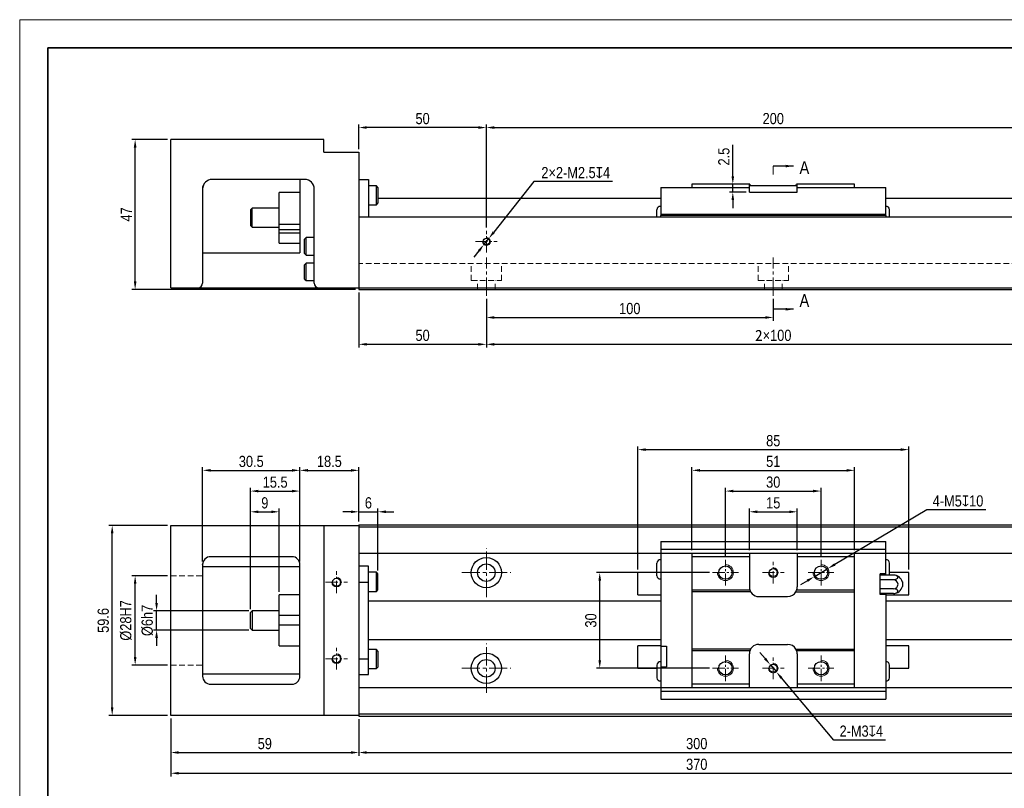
# Model space of a CAD drawing. Header units: millimetres. Extents: x 100 to 3612, y -424 to 856.
# Tile 23 of 45: x 1294 to 1603, y 161 to 402. Entities that reach past the tile are written whole.
import ezdxf

# ---------------------------------------------------------------- set-up
doc = ezdxf.new("R2010")
doc.units = ezdxf.units.MM
doc.linetypes.add('CENTER2', pattern=[28.575, 19.05, -3.175, 3.175, -3.175])
doc.linetypes.add('DASHED', pattern=[19.05, 12.7, -6.35])
doc.layers.get('Defpoints').update_dxf_attribs({"lineweight": 13})
for name, color, linetype, lineweight in [('小粗', 7, 'Continuous', 25), ('标注', 3, 'Continuous', 13), ('点划线', 1, 'CENTER2', 13), ('粗线', 7, 'Continuous', 35), ('细线', 7, 'Continuous', 13), ('虚线', 253, 'DASHED', 13)]:
    doc.layers.add(name, color=color, linetype=linetype, lineweight=lineweight)
doc.styles.add('3.5', font='ARIALN.TTF', dxfattribs={"height": 3.5})
doc.styles.add('7', font='ARIALN.TTF', dxfattribs={"height": 7})
doc.dimstyles.new('A4—对齐', dxfattribs={"dimtxt": 3.5, "dimasz": 2.5, "dimexe": 1, "dimexo": 1, "dimgap": 1, "dimtad": 1, "dimdec": 1, "dimzin": 9, "dimdsep": 46, "dimtxsty": '3.5', "dimcen": 2.5, "dimadec": 0, "dimazin": 0, "dimtm": 1e-09, "dimtfac": 1, "dimtdec": 1, "dimtmove": 0, "dimatfit": 3, "dimfxl": 0, "dimtolj": 1, "dimarcsym": 0})
doc.dimstyles.new('A4—水平', dxfattribs={"dimtxt": 3.5, "dimasz": 2.5, "dimexe": 2, "dimexo": 1, "dimgap": 1, "dimtad": 1, "dimtih": 1, "dimtoh": 1, "dimdec": 1, "dimzin": 12, "dimdsep": 46, "dimtxsty": '3.5', "dimcen": 2.5, "dimadec": 0, "dimazin": 0, "dimtm": 1e-09, "dimtfac": 1, "dimtdec": 1, "dimtmove": 0, "dimatfit": 3, "dimfxl": 0, "dimtolj": 1, "dimarcsym": 0})

# ---------------------------------------------------------------- blocks, each defined once
blk = doc.blocks.new('A4图框')
at = {"layer": '粗线'}
blk.add_lwpolyline([(5, 205), (292, 205), (292, 5), (5, 5)], close=True, dxfattribs=at)
at = {"layer": '细线'}
blk.add_lwpolyline([(0, 210), (297, 210), (297, 0), (0, 0)], close=True, dxfattribs=at)
blk = doc.blocks.new('*D269')
at = {"layer": 'Defpoints', "color": 0, "transparency": 16777216}
for p in [(1330.45, 364.58), (1341.63, 364.58), (1400.63, 317.58)]:
    blk.add_point(p, dxfattribs=at)
at = {"layer": '标注', "color": 0, "lineweight": -2, "transparency": 16777216}
for p, q in [((1340.63, 364.58), (1329.45, 364.58)), ((1330.45, 320.08), (1330.45, 362.08)), ((1399.63, 317.58), (1329.45, 317.58))]:
    blk.add_line(p, q, dxfattribs=at)
at = {"layer": '标注', "color": 0, "transparency": 16777216}
for points in [[(1330.04, 362.08), (1330.87, 362.08), (1330.45, 364.58)], [(1330.04, 320.08), (1330.87, 320.08), (1330.45, 317.58)]]:
    blk.add_solid(points, dxfattribs=at)
at = {"layer": '标注', "color": 0, "transparency": 16777216, "insert": (1327.7, 341.08), "char_height": 3.5, "attachment_point": 5, "rotation": 90, "style": '3.5'}
blk.add_mtext('\\A1;47', dxfattribs=at)
blk = doc.blocks.new('*D270')
at = {"layer": 'Defpoints', "color": 0, "transparency": 16777216}
for p in [(1400.63, 368.34), (1400.63, 360.58), (1440.63, 335.99)]:
    blk.add_point(p, dxfattribs=at)
at = {"layer": '标注', "color": 0, "lineweight": -2, "transparency": 16777216}
for p, q in [((1400.63, 361.58), (1400.63, 369.34)), ((1438.13, 368.34), (1403.13, 368.34)), ((1440.63, 336.99), (1440.63, 369.34))]:
    blk.add_line(p, q, dxfattribs=at)
at = {"layer": '标注', "color": 0, "transparency": 16777216}
for points in [[(1403.13, 368.76), (1403.13, 367.93), (1400.63, 368.34)], [(1438.13, 368.76), (1438.13, 367.93), (1440.63, 368.34)]]:
    blk.add_solid(points, dxfattribs=at)
at = {"layer": '标注', "color": 0, "transparency": 16777216, "insert": (1420.63, 371.13), "char_height": 3.5, "width": 11.7879, "attachment_point": 5, "style": '3.5'}
blk.add_mtext('\\A1;50', dxfattribs=at)
blk = doc.blocks.new('*D271')
at = {"layer": 'Defpoints', "color": 0, "transparency": 16777216}
for p in [(1620.63, 368.34), (1440.63, 335.99), (1620.63, 335.99)]:
    blk.add_point(p, dxfattribs=at)
at = {"layer": '标注', "color": 0, "lineweight": -2, "transparency": 16777216}
for p, q in [((1440.63, 336.99), (1440.63, 369.34)), ((1443.13, 368.34), (1618.13, 368.34)), ((1620.63, 336.99), (1620.63, 369.34))]:
    blk.add_line(p, q, dxfattribs=at)
at = {"layer": '标注', "color": 0, "transparency": 16777216}
for points in [[(1443.13, 368.76), (1443.13, 367.93), (1440.63, 368.34)], [(1618.13, 368.76), (1618.13, 367.93), (1620.63, 368.34)]]:
    blk.add_solid(points, dxfattribs=at)
at = {"layer": '标注', "color": 0, "transparency": 16777216, "insert": (1530.63, 371.13), "char_height": 3.5, "width": 18.6714, "attachment_point": 5, "style": '3.5'}
blk.add_mtext('\\A1;200', dxfattribs=at)
blk = doc.blocks.new('*D272')
at = {"layer": 'Defpoints', "color": 0, "transparency": 16777216}
for p in [(1400.63, 317.58), (1440.63, 315.58), (1440.63, 300.35)]:
    blk.add_point(p, dxfattribs=at)
at = {"layer": '标注', "color": 0, "lineweight": -2, "transparency": 16777216}
for p, q in [((1400.63, 316.58), (1400.63, 299.35)), ((1440.63, 314.58), (1440.63, 299.35)), ((1403.13, 300.35), (1438.13, 300.35))]:
    blk.add_line(p, q, dxfattribs=at)
at = {"layer": '标注', "color": 0, "transparency": 16777216}
for points in [[(1403.13, 300.76), (1403.13, 299.93), (1400.63, 300.35)], [(1438.13, 300.76), (1438.13, 299.93), (1440.63, 300.35)]]:
    blk.add_solid(points, dxfattribs=at)
at = {"layer": '标注', "color": 0, "transparency": 16777216, "insert": (1420.63, 303.14), "char_height": 3.5, "width": 10.0032, "attachment_point": 5, "style": '3.5'}
blk.add_mtext('\\A1;50', dxfattribs=at)
blk = doc.blocks.new('*D273')
at = {"layer": 'Defpoints', "color": 0, "transparency": 16777216}
for p in [(1440.63, 315.58), (1530.63, 315.58), (1530.63, 308.76)]:
    blk.add_point(p, dxfattribs=at)
at = {"layer": '标注', "color": 0, "lineweight": -2, "transparency": 16777216}
for p, q in [((1440.63, 314.58), (1440.63, 307.76)), ((1530.63, 314.58), (1530.63, 307.76)), ((1443.13, 308.76), (1528.13, 308.76))]:
    blk.add_line(p, q, dxfattribs=at)
at = {"layer": '标注', "color": 0, "transparency": 16777216}
for points in [[(1443.13, 309.18), (1443.13, 308.35), (1440.63, 308.76)], [(1528.13, 309.18), (1528.13, 308.35), (1530.63, 308.76)]]:
    blk.add_solid(points, dxfattribs=at)
at = {"layer": '标注', "color": 0, "transparency": 16777216, "insert": (1485.63, 311.55), "char_height": 3.5, "width": 11.0802, "attachment_point": 5, "style": '3.5'}
blk.add_mtext('\\A1;100', dxfattribs=at)
blk = doc.blocks.new('*D274')
at = {"layer": 'Defpoints', "color": 0, "transparency": 16777216}
for p in [(1440.63, 315.58), (1620.63, 315.58), (1620.63, 300.35)]:
    blk.add_point(p, dxfattribs=at)
at = {"layer": '标注', "color": 0, "lineweight": -2, "transparency": 16777216}
for p, q in [((1440.63, 314.58), (1440.63, 299.35)), ((1620.63, 314.58), (1620.63, 299.35)), ((1443.13, 300.35), (1618.13, 300.35))]:
    blk.add_line(p, q, dxfattribs=at)
at = {"layer": '标注', "color": 0, "transparency": 16777216}
for points in [[(1443.13, 300.76), (1443.13, 299.93), (1440.63, 300.35)], [(1618.13, 300.76), (1618.13, 299.93), (1620.63, 300.35)]]:
    blk.add_solid(points, dxfattribs=at)
at = {"layer": '标注', "color": 0, "transparency": 16777216, "insert": (1530.63, 303.14), "char_height": 3.5, "width": 20.1435, "attachment_point": 5, "style": '3.5'}
blk.add_mtext('\\A1;{\\fSimSun|b0|i0|c134|p34;2}×100', dxfattribs=at)
blk = doc.blocks.new('*D265')
at = {"layer": 'Defpoints', "color": 0, "transparency": 16777216}
for p in [(1439.85, 331.61), (1441.41, 333.56)]:
    blk.add_point(p, dxfattribs=at)
at = {"layer": '标注', "color": 0, "lineweight": -2, "transparency": 16777216}
for p, q in [((1455.55, 351.39), (1442.96, 335.52)), ((1480.24, 351.39), (1455.55, 351.39)), ((1439.85, 331.61), (1441.41, 333.56)), ((1438.3, 329.65), (1436.75, 327.69))]:
    blk.add_line(p, q, dxfattribs=at)
at = {"layer": '标注', "color": 0, "transparency": 16777216}
for points in [[(1442.63, 335.78), (1443.29, 335.26), (1441.41, 333.56)], [(1437.97, 329.91), (1438.63, 329.39), (1439.85, 331.61)]]:
    blk.add_solid(points, dxfattribs=at)
at = {"layer": '标注', "color": 0, "transparency": 16777216, "insert": (1468.67, 354.18), "char_height": 3.5, "attachment_point": 5, "style": '3.5'}
blk.add_mtext('\\A1;2×2-M2.5{\\Fgdt|c134;x}4', dxfattribs=at)
blk = doc.blocks.new('*D285')
at = {"layer": 'Defpoints', "color": 0, "transparency": 16777216}
for p in [(1406.63, 247.81), (1400.63, 243.73), (1406.63, 228.35)]:
    blk.add_point(p, dxfattribs=at)
at = {"layer": '标注', "color": 0, "lineweight": -2, "transparency": 16777216}
for p, q in [((1398.13, 247.81), (1395.63, 247.81)), ((1400.63, 244.73), (1400.63, 248.81)), ((1400.63, 247.81), (1406.63, 247.81)), ((1406.63, 229.35), (1406.63, 248.81)), ((1409.13, 247.81), (1411.63, 247.81))]:
    blk.add_line(p, q, dxfattribs=at)
at = {"layer": '标注', "color": 0, "transparency": 16777216}
for points in [[(1398.13, 248.23), (1398.13, 247.4), (1400.63, 247.81)], [(1409.13, 248.23), (1409.13, 247.4), (1406.63, 247.81)]]:
    blk.add_solid(points, dxfattribs=at)
at = {"layer": '标注', "color": 0, "transparency": 16777216, "insert": (1403.63, 250.6), "char_height": 3.5, "attachment_point": 5, "style": '3.5'}
blk.add_mtext('\\A1;6', dxfattribs=at)
blk = doc.blocks.new('*D286')
at = {"layer": 'Defpoints', "color": 0, "transparency": 16777216}
for p in [(1337.18, 216.73), (1367.13, 216.73), (1367.13, 210.73)]:
    blk.add_point(p, dxfattribs=at)
at = {"layer": '标注', "color": 0, "lineweight": -2, "transparency": 16777216}
for p, q in [((1337.18, 219.23), (1337.18, 221.73)), ((1366.13, 216.73), (1336.18, 216.73)), ((1337.18, 210.73), (1337.18, 216.73)), ((1366.13, 210.73), (1336.18, 210.73)), ((1337.18, 208.23), (1337.18, 205.73))]:
    blk.add_line(p, q, dxfattribs=at)
at = {"layer": '标注', "color": 0, "transparency": 16777216}
for points in [[(1336.76, 219.23), (1337.6, 219.23), (1337.18, 216.73)], [(1336.76, 208.23), (1337.6, 208.23), (1337.18, 210.73)]]:
    blk.add_solid(points, dxfattribs=at)
at = {"layer": '标注', "color": 0, "transparency": 16777216, "insert": (1334.29, 213.73), "char_height": 3.5, "attachment_point": 5, "rotation": 90, "style": '3.5'}
blk.add_mtext('\\A1;%%C6h7', dxfattribs=at)
blk = doc.blocks.new('*D287')
at = {"layer": 'Defpoints', "color": 0, "transparency": 16777216}
for p in [(1330.46, 227.73), (1341.63, 227.73), (1341.63, 199.73)]:
    blk.add_point(p, dxfattribs=at)
at = {"layer": '标注', "color": 0, "lineweight": -2, "transparency": 16777216}
for p, q in [((1340.63, 227.73), (1329.46, 227.73)), ((1330.46, 202.23), (1330.46, 225.23)), ((1340.63, 199.73), (1329.46, 199.73))]:
    blk.add_line(p, q, dxfattribs=at)
at = {"layer": '标注', "color": 0, "transparency": 16777216}
for points in [[(1330.04, 225.23), (1330.87, 225.23), (1330.46, 227.73)], [(1330.04, 202.23), (1330.87, 202.23), (1330.46, 199.73)]]:
    blk.add_solid(points, dxfattribs=at)
at = {"layer": '标注', "color": 0, "transparency": 16777216, "insert": (1327.57, 213.73), "char_height": 3.5, "attachment_point": 5, "rotation": 90, "style": '3.5'}
blk.add_mtext('\\A1;%%C28H7', dxfattribs=at)
blk = doc.blocks.new('*D288')
at = {"layer": 'Defpoints', "color": 0, "transparency": 16777216}
for p in [(1323.25, 243.53), (1341.63, 243.53), (1341.63, 183.93)]:
    blk.add_point(p, dxfattribs=at)
at = {"layer": '标注', "color": 0, "lineweight": -2, "transparency": 16777216}
for p, q in [((1340.63, 243.53), (1322.25, 243.53)), ((1323.25, 186.43), (1323.25, 241.03)), ((1340.63, 183.93), (1322.25, 183.93))]:
    blk.add_line(p, q, dxfattribs=at)
at = {"layer": '标注', "color": 0, "transparency": 16777216}
for points in [[(1322.83, 241.03), (1323.66, 241.03), (1323.25, 243.53)], [(1322.83, 186.43), (1323.66, 186.43), (1323.25, 183.93)]]:
    blk.add_solid(points, dxfattribs=at)
at = {"layer": '标注', "color": 0, "transparency": 16777216, "insert": (1320.46, 213.73), "char_height": 3.5, "attachment_point": 5, "rotation": 90, "style": '3.5'}
blk.add_mtext('\\A1;59.6', dxfattribs=at)
blk = doc.blocks.new('*D289')
at = {"layer": 'Defpoints', "color": 0, "transparency": 16777216}
for p in [(1341.63, 183.93), (1400.63, 183.73), (1400.63, 172.3)]:
    blk.add_point(p, dxfattribs=at)
at = {"layer": '标注', "color": 0, "lineweight": -2, "transparency": 16777216}
for p, q in [((1341.63, 182.93), (1341.63, 171.3)), ((1400.63, 182.73), (1400.63, 171.3)), ((1344.13, 172.3), (1398.13, 172.3))]:
    blk.add_line(p, q, dxfattribs=at)
at = {"layer": '标注', "color": 0, "transparency": 16777216}
for points in [[(1344.13, 172.71), (1344.13, 171.88), (1341.63, 172.3)], [(1398.13, 172.71), (1398.13, 171.88), (1400.63, 172.3)]]:
    blk.add_solid(points, dxfattribs=at)
at = {"layer": '标注', "color": 0, "transparency": 16777216, "insert": (1371.13, 175.08), "char_height": 3.5, "attachment_point": 5, "style": '3.5'}
blk.add_mtext('\\A1;59', dxfattribs=at)
blk = doc.blocks.new('*D290')
at = {"layer": 'Defpoints', "color": 0, "transparency": 16777216}
for p in [(1341.63, 183.93), (1671.63, 184.43), (1671.63, 165.8)]:
    blk.add_point(p, dxfattribs=at)
at = {"layer": '标注', "color": 0, "lineweight": -2, "transparency": 16777216}
for p, q in [((1341.63, 182.93), (1341.63, 164.8)), ((1671.63, 183.43), (1671.63, 164.8)), ((1344.13, 165.8), (1669.13, 165.8))]:
    blk.add_line(p, q, dxfattribs=at)
at = {"layer": '标注', "color": 0, "transparency": 16777216}
for points in [[(1344.13, 166.21), (1344.13, 165.38), (1341.63, 165.8)], [(1669.13, 166.21), (1669.13, 165.38), (1671.63, 165.8)]]:
    blk.add_solid(points, dxfattribs=at)
at = {"layer": '标注', "color": 0, "transparency": 16777216, "insert": (1506.63, 168.58), "char_height": 3.5, "width": 25.9299, "attachment_point": 5, "style": '3.5'}
blk.add_mtext('\\A1;370', dxfattribs=at)
blk = doc.blocks.new('*D291')
at = {"layer": 'Defpoints', "color": 0, "transparency": 16777216}
for p in [(1400.63, 183.73), (1660.63, 183.73), (1660.63, 172.3)]:
    blk.add_point(p, dxfattribs=at)
at = {"layer": '标注', "color": 0, "lineweight": -2, "transparency": 16777216}
for p, q in [((1400.63, 182.73), (1400.63, 171.3)), ((1660.63, 182.73), (1660.63, 171.3)), ((1403.13, 172.3), (1658.13, 172.3))]:
    blk.add_line(p, q, dxfattribs=at)
at = {"layer": '标注', "color": 0, "transparency": 16777216}
for points in [[(1403.13, 172.71), (1403.13, 171.88), (1400.63, 172.3)], [(1658.13, 172.71), (1658.13, 171.88), (1660.63, 172.3)]]:
    blk.add_solid(points, dxfattribs=at)
at = {"layer": '标注', "color": 0, "transparency": 16777216, "insert": (1506.63, 175.08), "char_height": 3.5, "width": 18.7578, "attachment_point": 5, "style": '3.5'}
blk.add_mtext('\\A1;300', dxfattribs=at)
blk = doc.blocks.new('*D292')
at = {"layer": 'Defpoints', "color": 0, "transparency": 16777216}
for p in [(1375.63, 247.81), (1375.63, 221.73), (1366.63, 216.23)]:
    blk.add_point(p, dxfattribs=at)
at = {"layer": '标注', "color": 0, "lineweight": -2, "transparency": 16777216}
for p, q in [((1366.63, 217.23), (1366.63, 248.81)), ((1369.13, 247.81), (1373.13, 247.81)), ((1375.63, 222.73), (1375.63, 248.81))]:
    blk.add_line(p, q, dxfattribs=at)
at = {"layer": '标注', "color": 0, "transparency": 16777216}
for points in [[(1369.13, 248.23), (1369.13, 247.4), (1366.63, 247.81)], [(1373.13, 248.23), (1373.13, 247.4), (1375.63, 247.81)]]:
    blk.add_solid(points, dxfattribs=at)
at = {"layer": '标注', "color": 0, "transparency": 16777216, "insert": (1371.13, 250.6), "char_height": 3.5, "attachment_point": 5, "style": '3.5'}
blk.add_mtext('\\A1;9', dxfattribs=at)
blk = doc.blocks.new('*D293')
at = {"layer": 'Defpoints', "color": 0, "transparency": 16777216}
for p in [(1382.13, 254.31), (1382.13, 231.23), (1366.63, 216.23)]:
    blk.add_point(p, dxfattribs=at)
at = {"layer": '标注', "color": 0, "lineweight": -2, "transparency": 16777216}
for p, q in [((1366.63, 217.23), (1366.63, 255.31)), ((1369.13, 254.31), (1379.63, 254.31)), ((1382.13, 232.23), (1382.13, 255.31))]:
    blk.add_line(p, q, dxfattribs=at)
at = {"layer": '标注', "color": 0, "transparency": 16777216}
for points in [[(1369.13, 254.73), (1369.13, 253.9), (1366.63, 254.31)], [(1379.63, 254.73), (1379.63, 253.9), (1382.13, 254.31)]]:
    blk.add_solid(points, dxfattribs=at)
at = {"layer": '标注', "color": 0, "transparency": 16777216, "insert": (1374.38, 257.1), "char_height": 3.5, "attachment_point": 5, "style": '3.5'}
blk.add_mtext('\\A1;15.5', dxfattribs=at)
blk = doc.blocks.new('*D294')
at = {"layer": 'Defpoints', "color": 0, "transparency": 16777216}
for p in [(1382.13, 260.81), (1351.63, 231.23), (1382.13, 231.23)]:
    blk.add_point(p, dxfattribs=at)
at = {"layer": '标注', "color": 0, "lineweight": -2, "transparency": 16777216}
for p, q in [((1351.63, 232.23), (1351.63, 261.81)), ((1354.13, 260.81), (1379.63, 260.81)), ((1382.13, 232.23), (1382.13, 261.81))]:
    blk.add_line(p, q, dxfattribs=at)
at = {"layer": '标注', "color": 0, "transparency": 16777216}
for points in [[(1354.13, 261.23), (1354.13, 260.4), (1351.63, 260.81)], [(1379.63, 261.23), (1379.63, 260.4), (1382.13, 260.81)]]:
    blk.add_solid(points, dxfattribs=at)
at = {"layer": '标注', "color": 0, "transparency": 16777216, "insert": (1366.88, 263.6), "char_height": 3.5, "attachment_point": 5, "style": '3.5'}
blk.add_mtext('\\A1;30.5', dxfattribs=at)
blk = doc.blocks.new('*D295')
at = {"layer": 'Defpoints', "color": 0, "transparency": 16777216}
for p in [(1400.63, 260.81), (1400.63, 243.73), (1382.13, 231.23)]:
    blk.add_point(p, dxfattribs=at)
at = {"layer": '标注', "color": 0, "lineweight": -2, "transparency": 16777216}
for p, q in [((1382.13, 232.23), (1382.13, 261.81)), ((1384.63, 260.81), (1398.13, 260.81)), ((1400.63, 244.73), (1400.63, 261.81))]:
    blk.add_line(p, q, dxfattribs=at)
at = {"layer": '标注', "color": 0, "transparency": 16777216}
for points in [[(1384.63, 261.23), (1384.63, 260.4), (1382.13, 260.81)], [(1398.13, 261.23), (1398.13, 260.4), (1400.63, 260.81)]]:
    blk.add_solid(points, dxfattribs=at)
at = {"layer": '标注', "color": 0, "transparency": 16777216, "insert": (1391.38, 263.6), "char_height": 3.5, "attachment_point": 5, "style": '3.5'}
blk.add_mtext('\\A1;18.5', dxfattribs=at)
blk = doc.blocks.new('*D296')
at = {"layer": 'Defpoints', "color": 0, "transparency": 16777216}
for p in [(1545.63, 254.31), (1515.63, 232.78), (1545.63, 232.78)]:
    blk.add_point(p, dxfattribs=at)
at = {"layer": '标注', "color": 0, "lineweight": -2, "transparency": 16777216}
for p, q in [((1515.63, 233.78), (1515.63, 255.31)), ((1518.13, 254.31), (1543.13, 254.31)), ((1545.63, 233.78), (1545.63, 255.31))]:
    blk.add_line(p, q, dxfattribs=at)
at = {"layer": '标注', "color": 0, "transparency": 16777216}
for points in [[(1518.13, 254.73), (1518.13, 253.9), (1515.63, 254.31)], [(1543.13, 254.73), (1543.13, 253.9), (1545.63, 254.31)]]:
    blk.add_solid(points, dxfattribs=at)
at = {"layer": '标注', "color": 0, "transparency": 16777216, "insert": (1530.63, 257.1), "char_height": 3.5, "attachment_point": 5, "style": '3.5'}
blk.add_mtext('\\A1;30', dxfattribs=at)
blk = doc.blocks.new('*D297')
at = {"layer": 'Defpoints', "color": 0, "transparency": 16777216}
for p in [(1573.13, 267.31), (1488.13, 228.73), (1573.13, 228.73)]:
    blk.add_point(p, dxfattribs=at)
at = {"layer": '标注', "color": 0, "lineweight": -2, "transparency": 16777216}
for p, q in [((1488.13, 229.73), (1488.13, 268.31)), ((1490.63, 267.31), (1570.63, 267.31)), ((1573.13, 229.73), (1573.13, 268.31))]:
    blk.add_line(p, q, dxfattribs=at)
at = {"layer": '标注', "color": 0, "transparency": 16777216}
for points in [[(1490.63, 267.73), (1490.63, 266.9), (1488.13, 267.31)], [(1570.63, 267.73), (1570.63, 266.9), (1573.13, 267.31)]]:
    blk.add_solid(points, dxfattribs=at)
at = {"layer": '标注', "color": 0, "transparency": 16777216, "insert": (1530.63, 270.1), "char_height": 3.5, "attachment_point": 5, "style": '3.5'}
blk.add_mtext('\\A1;85', dxfattribs=at)
blk = doc.blocks.new('*D298')
at = {"layer": 'Defpoints', "color": 0, "transparency": 16777216}
for p in [(1517.94, 350.58), (1523.13, 350.58), (1523.13, 348.08)]:
    blk.add_point(p, dxfattribs=at)
at = {"layer": '标注', "color": 0, "lineweight": -2, "transparency": 16777216}
for p, q in [((1517.94, 353.08), (1517.94, 362.88)), ((1522.13, 350.58), (1516.94, 350.58)), ((1517.94, 348.08), (1517.94, 350.58)), ((1522.13, 348.08), (1516.94, 348.08)), ((1517.94, 345.58), (1517.94, 343.08))]:
    blk.add_line(p, q, dxfattribs=at)
at = {"layer": '标注', "color": 0, "transparency": 16777216}
for points in [[(1517.52, 353.08), (1518.36, 353.08), (1517.94, 350.58)], [(1517.52, 345.58), (1518.36, 345.58), (1517.94, 348.08)]]:
    blk.add_solid(points, dxfattribs=at)
at = {"layer": '标注', "color": 0, "transparency": 16777216, "insert": (1515.15, 359.23), "char_height": 3.5, "attachment_point": 5, "rotation": 90, "style": '3.5'}
blk.add_mtext('\\A1;2.5', dxfattribs=at)
blk = doc.blocks.new('*D299')
at = {"layer": 'Defpoints', "color": 0, "transparency": 16777216}
for p in [(1476.2, 228.73), (1511.59, 228.73), (1511.59, 198.73)]:
    blk.add_point(p, dxfattribs=at)
at = {"layer": '标注', "color": 0, "lineweight": -2, "transparency": 16777216}
for p, q in [((1510.59, 228.73), (1475.2, 228.73)), ((1476.2, 201.23), (1476.2, 226.23)), ((1510.59, 198.73), (1475.2, 198.73))]:
    blk.add_line(p, q, dxfattribs=at)
at = {"layer": '标注', "color": 0, "transparency": 16777216}
for points in [[(1475.79, 226.23), (1476.62, 226.23), (1476.2, 228.73)], [(1475.79, 201.23), (1476.62, 201.23), (1476.2, 198.73)]]:
    blk.add_solid(points, dxfattribs=at)
at = {"layer": '标注', "color": 0, "transparency": 16777216, "insert": (1473.42, 213.73), "char_height": 3.5, "attachment_point": 5, "rotation": 90, "style": '3.5'}
blk.add_mtext('\\A1;30', dxfattribs=at)
blk = doc.blocks.new('*D300')
at = {"layer": 'Defpoints', "color": 0, "transparency": 16777216}
for p in [(1538.13, 247.81), (1523.13, 234.73), (1538.13, 234.73)]:
    blk.add_point(p, dxfattribs=at)
at = {"layer": '标注', "color": 0, "lineweight": -2, "transparency": 16777216}
for p, q in [((1523.13, 235.73), (1523.13, 248.81)), ((1525.63, 247.81), (1535.63, 247.81)), ((1538.13, 235.73), (1538.13, 248.81))]:
    blk.add_line(p, q, dxfattribs=at)
at = {"layer": '标注', "color": 0, "transparency": 16777216}
for points in [[(1525.63, 248.23), (1525.63, 247.4), (1523.13, 247.81)], [(1535.63, 248.23), (1535.63, 247.4), (1538.13, 247.81)]]:
    blk.add_solid(points, dxfattribs=at)
at = {"layer": '标注', "color": 0, "transparency": 16777216, "insert": (1530.63, 250.6), "char_height": 3.5, "attachment_point": 5, "style": '3.5'}
blk.add_mtext('\\A1;15', dxfattribs=at)
blk = doc.blocks.new('*D301')
at = {"layer": 'Defpoints', "color": 0, "transparency": 16777216}
for p in [(1556.13, 260.81), (1505.13, 234.73), (1556.13, 234.73)]:
    blk.add_point(p, dxfattribs=at)
at = {"layer": '标注', "color": 0, "lineweight": -2, "transparency": 16777216}
for p, q in [((1505.13, 235.73), (1505.13, 261.81)), ((1507.63, 260.81), (1553.63, 260.81)), ((1556.13, 235.73), (1556.13, 261.81))]:
    blk.add_line(p, q, dxfattribs=at)
at = {"layer": '标注', "color": 0, "transparency": 16777216}
for points in [[(1507.63, 261.23), (1507.63, 260.4), (1505.13, 260.81)], [(1553.63, 261.23), (1553.63, 260.4), (1556.13, 260.81)]]:
    blk.add_solid(points, dxfattribs=at)
at = {"layer": '标注', "color": 0, "transparency": 16777216, "insert": (1530.63, 263.6), "char_height": 3.5, "attachment_point": 5, "style": '3.5'}
blk.add_mtext('\\A1;51', dxfattribs=at)
blk = doc.blocks.new('*D302')
at = {"layer": 'Defpoints', "color": 0, "transparency": 16777216}
for p in [(1547.78, 230.01), (1543.48, 227.46)]:
    blk.add_point(p, dxfattribs=at)
at = {"layer": '标注', "color": 0, "lineweight": -2, "transparency": 16777216}
for p, q in [((1578.84, 248.42), (1549.93, 231.28)), ((1597.36, 248.42), (1578.84, 248.42)), ((1543.48, 227.46), (1547.78, 230.01)), ((1541.33, 226.19), (1539.18, 224.91))]:
    blk.add_line(p, q, dxfattribs=at)
at = {"layer": '标注', "color": 0, "transparency": 16777216}
for points in [[(1549.72, 231.64), (1550.14, 230.93), (1547.78, 230.01)], [(1541.12, 226.54), (1541.54, 225.83), (1543.48, 227.46)]]:
    blk.add_solid(points, dxfattribs=at)
at = {"layer": '标注', "color": 0, "transparency": 16777216, "insert": (1588.6, 251.2), "char_height": 3.5, "attachment_point": 5, "style": '3.5'}
blk.add_mtext('\\A1;4-M5{\\Fgdt|c134;x}10', dxfattribs=at)
blk = doc.blocks.new('*D303')
at = {"layer": 'Defpoints', "color": 0, "transparency": 16777216}
for p in [(1529.66, 199.88), (1531.6, 197.59)]:
    blk.add_point(p, dxfattribs=at)
at = {"layer": '标注', "color": 0, "lineweight": -2, "transparency": 16777216}
for p, q in [((1528.05, 201.79), (1526.44, 203.71)), ((1529.66, 199.88), (1531.6, 197.59)), ((1549.61, 176.21), (1533.21, 195.68)), ((1565.87, 176.21), (1549.61, 176.21))]:
    blk.add_line(p, q, dxfattribs=at)
at = {"layer": '标注', "color": 0, "transparency": 16777216}
for points in [[(1528.37, 202.06), (1527.73, 201.52), (1529.66, 199.88)], [(1533.53, 195.94), (1532.89, 195.41), (1531.6, 197.59)]]:
    blk.add_solid(points, dxfattribs=at)
at = {"layer": '标注', "color": 0, "transparency": 16777216, "insert": (1558.26, 178.99), "char_height": 3.5, "attachment_point": 5, "style": '3.5'}
blk.add_mtext('\\A1;2-M3{\\Fgdt|c134;x}4', dxfattribs=at)

msp = doc.modelspace()

# ---------------------------------------------------------------- linework, layer by layer
at = {"layer": '小粗'}
for p, q in [((1389.63, 364.58), (1341.63, 364.58)), ((1341.63, 318.08), (1341.63, 364.58)), ((1389.63, 360.58), (1389.63, 364.58)), ((1389.63, 360.58), (1400.63, 360.58)), ((1400.63, 360.58), (1400.63, 317.58)), ((1351.63, 349.08), (1351.63, 319.58)), ((1383.63, 352.08), (1354.63, 352.08)), ((1382.13, 352.08), (1382.13, 329.08)), ((1386.63, 319.58), (1386.63, 349.08)), ((1400.63, 352.08), (1403.63, 352.08)), ((1403.63, 352.08), (1403.63, 340.38)), ((1406.13, 350.08), (1403.63, 350.08)), ((1406.63, 349.58), (1406.13, 350.08)), ((1406.13, 344.08), (1406.13, 350.08)), ((1406.63, 349.58), (1406.63, 344.58)), ((1495.33, 349.58), (1523.13, 349.58)), ((1495.33, 349.58), (1495.33, 340.78)), ((1523.3, 350.58), (1505.13, 350.58)), ((1505.13, 350.58), (1505.13, 349.58)), ((1523.13, 348.08), (1523.13, 350.58)), ((1537.73, 350.08), (1523.53, 350.08)), ((1556.13, 350.58), (1537.96, 350.58)), ((1538.13, 348.08), (1538.13, 350.58)), ((1538.13, 349.58), (1565.93, 349.58)), ((1556.13, 349.58), (1556.13, 350.58)), ((1565.93, 340.78), (1565.93, 349.58)), ((1375.63, 337.88), (1375.63, 347.94)), ((1382.13, 347.94), (1375.63, 347.94)), ((1495.33, 346.08), (1406.63, 346.08)), ((1523.13, 348.08), (1538.13, 348.08)), ((1660.63, 346.08), (1565.93, 346.08)), ((1367.13, 343.08), (1366.63, 342.58)), ((1375.63, 343.08), (1367.13, 343.08)), ((1367.13, 337.08), (1367.13, 343.08)), ((1403.63, 344.08), (1406.13, 344.08)), ((1406.13, 344.08), (1406.63, 344.58)), ((1366.63, 342.58), (1366.63, 337.58)), ((1400.63, 340.38), (1660.63, 340.38)), ((1494.13, 340.38), (1494.13, 342.58)), ((1565.93, 341.07), (1495.33, 341.07)), ((1495.33, 340.38), (1495.33, 340.78)), ((1565.93, 340.78), (1495.33, 340.78)), ((1565.93, 340.78), (1565.93, 340.38)), ((1567.13, 340.38), (1567.13, 342.58)), ((1366.63, 337.58), (1367.13, 337.08)), ((1367.13, 337.08), (1375.63, 337.08)), ((1375.63, 332.08), (1375.63, 337.88)), ((1382.13, 337.88), (1375.63, 337.88)), ((1375.63, 336.41), (1382.13, 336.41)), ((1382.13, 335.2), (1375.63, 335.2)), ((1384.13, 333.83), (1383.63, 333.33)), ((1386.63, 333.83), (1384.13, 333.83)), ((1384.13, 328.33), (1384.13, 333.83)), ((1375.63, 332.08), (1382.13, 332.08)), ((1383.63, 328.83), (1383.63, 333.33)), ((1351.63, 329.08), (1382.13, 329.08)), ((1383.63, 328.83), (1384.13, 328.33)), ((1384.13, 328.33), (1386.63, 328.33)), ((1384.13, 325.83), (1383.63, 325.33)), ((1383.63, 320.83), (1383.63, 325.33)), ((1386.63, 325.83), (1384.13, 325.83)), ((1384.13, 320.33), (1384.13, 325.83)), ((1383.63, 320.83), (1384.13, 320.33)), ((1384.13, 320.33), (1386.63, 320.33)), ((1341.63, 318.08), (1671.63, 318.08)), ((1400.63, 317.58), (1660.63, 317.58)), ((1341.63, 183.93), (1341.63, 243.53)), ((1341.63, 243.53), (1400.63, 243.53)), ((1389.63, 243.53), (1389.63, 183.93)), ((1400.63, 243.73), (1660.63, 243.73)), ((1400.63, 243.73), (1400.63, 183.73)), ((1400.63, 243.08), (1660.63, 243.08)), ((1495.33, 238.45), (1495.33, 189.02)), ((1495.33, 238.45), (1565.93, 238.45)), ((1565.93, 227.97), (1565.93, 238.45)), ((1565.93, 235.97), (1495.33, 235.97)), ((1379.63, 233.73), (1354.13, 233.73)), ((1660.63, 234.73), (1400.63, 234.73)), ((1494.13, 227.73), (1494.13, 231.73)), ((1505.13, 234.73), (1505.13, 192.73)), ((1523.13, 233.73), (1505.13, 233.73)), ((1523.13, 234.73), (1523.13, 224.23)), ((1538.13, 234.73), (1538.13, 224.23)), ((1556.13, 233.73), (1538.13, 233.73)), ((1556.13, 192.73), (1556.13, 234.73)), ((1567.13, 227.97), (1567.13, 231.73)), ((1351.63, 231.23), (1351.63, 196.23)), ((1382.13, 230.53), (1351.63, 230.53)), ((1382.13, 196.23), (1382.13, 231.23)), ((1403.63, 230.73), (1400.63, 230.73)), ((1403.63, 196.73), (1403.63, 230.73)), ((1406.13, 228.85), (1403.63, 228.85)), ((1406.63, 228.35), (1406.13, 228.85)), ((1406.13, 222.85), (1406.13, 228.85)), ((1494.13, 228.73), (1488.13, 228.73)), ((1488.13, 221.73), (1488.13, 228.73)), ((1573.13, 228.73), (1567.13, 228.73)), ((1573.13, 221.73), (1573.13, 228.73)), ((1400.63, 225.78), (1403.63, 225.78)), ((1406.63, 223.35), (1406.63, 228.35)), ((1564.13, 221.83), (1564.13, 228.33)), ((1565.93, 228.33), (1564.13, 228.33)), ((1568.33, 227.97), (1564.13, 227.97)), ((1564.13, 226.53), (1568.33, 226.53)), ((1571.13, 225.79), (1571.13, 224.38)), ((1403.63, 222.85), (1406.13, 222.85)), ((1406.13, 222.85), (1406.63, 223.35)), ((1523.3, 223.23), (1505.13, 223.23)), ((1523.53, 222.73), (1505.13, 222.73)), ((1537.73, 222.73), (1556.13, 222.73)), ((1556.13, 223.23), (1537.96, 223.23)), ((1568.33, 223.64), (1564.13, 223.64)), ((1382.13, 221.73), (1375.63, 221.73)), ((1375.63, 205.73), (1375.63, 221.73)), ((1495.33, 219.73), (1403.63, 219.73)), ((1488.13, 221.73), (1495.33, 221.73)), ((1526.13, 221.23), (1535.13, 221.23)), ((1568.33, 222.2), (1564.13, 222.2)), ((1565.93, 221.83), (1564.13, 221.83)), ((1565.93, 222.2), (1565.93, 189.02)), ((1565.93, 221.73), (1573.13, 221.73)), ((1660.63, 219.73), (1565.93, 219.73)), ((1367.13, 216.73), (1366.63, 216.23)), ((1366.63, 211.23), (1366.63, 216.23)), ((1375.63, 216.73), (1367.13, 216.73)), ((1367.13, 216.73), (1367.13, 210.73)), ((1382.13, 215.23), (1375.63, 215.23)), ((1366.63, 211.23), (1367.13, 210.73)), ((1367.13, 210.73), (1375.63, 210.73)), ((1382.13, 212.23), (1375.63, 212.23)), ((1403.63, 207.73), (1495.33, 207.73)), ((1565.93, 207.73), (1660.63, 207.73)), ((1375.63, 205.73), (1382.13, 205.73)), ((1406.13, 204.61), (1403.63, 204.61)), ((1406.63, 204.11), (1406.13, 204.61)), ((1406.13, 198.61), (1406.13, 204.61)), ((1406.63, 204.11), (1406.63, 199.11)), ((1495.33, 205.73), (1488.13, 205.73)), ((1488.13, 198.73), (1488.13, 205.73)), ((1495.33, 205.63), (1497.13, 205.63)), ((1497.13, 205.63), (1497.13, 199.13)), ((1523.53, 204.73), (1505.13, 204.73)), ((1523.3, 204.23), (1505.13, 204.23)), ((1526.13, 206.23), (1535.13, 206.23)), ((1537.73, 204.73), (1556.13, 204.73)), ((1556.13, 204.23), (1537.96, 204.23)), ((1573.13, 205.73), (1565.93, 205.73)), ((1573.13, 198.73), (1573.13, 205.73)), ((1400.63, 201.69), (1403.63, 201.69)), ((1523.13, 192.73), (1523.13, 203.23)), ((1538.13, 203.23), (1538.13, 192.73)), ((1403.63, 198.61), (1406.13, 198.61)), ((1406.13, 198.61), (1406.63, 199.11)), ((1488.13, 198.73), (1494.13, 198.73)), ((1494.13, 199.73), (1494.13, 195.73)), ((1495.33, 199.13), (1497.13, 199.13)), ((1567.13, 195.73), (1567.13, 199.73)), ((1567.13, 198.73), (1573.13, 198.73)), ((1351.63, 196.93), (1382.13, 196.93)), ((1400.63, 196.73), (1403.63, 196.73)), ((1354.13, 193.73), (1379.63, 193.73)), ((1400.63, 192.73), (1660.63, 192.73)), ((1523.13, 193.73), (1505.13, 193.73)), ((1556.13, 193.73), (1538.13, 193.73)), ((1495.33, 191.5), (1565.93, 191.5)), ((1495.33, 189.02), (1565.93, 189.02)), ((1400.63, 183.93), (1341.63, 183.93)), ((1660.63, 184.38), (1400.63, 184.38)), ((1400.63, 183.73), (1660.63, 183.73))]:
    msp.add_line(p, q, dxfattribs=at)
for centre, radius in [((1440.63, 332.58), 1.02), ((1440.63, 228.73), 4.75), ((1440.63, 228.73), 2.75), ((1515.63, 228.73), 2.1), ((1530.63, 228.73), 1.25), ((1545.63, 228.73), 2.1), ((1393.63, 225.73), 1.25), ((1393.63, 201.73), 1.25), ((1440.63, 198.73), 4.75), ((1440.63, 198.73), 2.75), ((1515.63, 198.73), 2.1), ((1545.63, 198.73), 2.1), ((1530.63, 198.73), 1.25)]:
    msp.add_circle(centre, radius, dxfattribs=at)
for centre, radius, start, end in [((1354.63, 349.08), 3, 90, 180), ((1383.63, 349.08), 3, 0, 90), ((1526.13, 351.58), 3, 199.4712, 210), ((1495.13, 342.58), 1, 78.463, 180.0001), ((1566.13, 342.58), 1, 359.9999, 101.537), ((1350.13, 319.58), 1.5, 270, 0), ((1388.13, 319.58), 1.5, 180, 270), ((1354.13, 231.23), 2.5, 90, 180), ((1379.63, 231.23), 2.5, 0, 90), ((1495.13, 231.73), 1, 78.463, 180.0001), ((1566.13, 231.73), 1, 359.9999, 101.537), ((1495.13, 227.73), 1, 179.9999, 281.537), ((1568.33, 225.08), 2.89, 14.082, 89.9713), ((1568.33, 225.08), 1.44, 270.1017, 90.0043), ((1526.13, 224.23), 3, 180, 270), ((1535.13, 224.23), 3, 270, 330), ((1535.13, 224.23), 3, 340.5288, 0), ((1568.33, 225.08), 2.89, 270, 345.918), ((1526.13, 203.23), 3, 90, 180), ((1535.13, 203.23), 3, 30, 90), ((1535.13, 203.23), 3, 0, 19.4712), ((1495.13, 199.73), 1, 78.463, 180.0001), ((1566.13, 199.73), 1, 359.9999, 101.537), ((1354.13, 196.23), 2.5, 180, 270), ((1379.63, 196.23), 2.5, 270, 0), ((1495.13, 195.73), 1, 179.9999, 281.537), ((1566.13, 195.73), 1, 258.463, 0.0001)]:
    msp.add_arc(centre, radius, start, end, dxfattribs=at)
for centre, major_axis, ratio, start_param, end_param in [((1535.13, 351.58), (-2.74, 1.21), 1, 3.034044, 3.217806), ((1568.33, 227.25), (1.44, 0), 0.5, 4.712313, 7.852981), ((1535.13, 224.23), (3, 0), 1, 5.759587, 5.943348), ((1568.33, 222.92), (-1.44, 0), 0.5, 1.570197, 4.710613), ((1535.13, 203.23), (3, 0), 1, 0.339837, 0.523599)]:
    msp.add_ellipse(centre, major_axis=major_axis, ratio=ratio, start_param=start_param, end_param=end_param, dxfattribs=at)
for points, knots in [([(1351.65, 349.44), (1351.66, 349.48), (1351.66, 349.52), (1351.67, 349.6), (1351.68, 349.63), (1351.69, 349.67), (1351.69, 349.69), (1351.7, 349.72), (1351.7, 349.73), (1351.72, 349.81), (1351.74, 349.88), (1351.77, 349.98), (1351.77, 350), (1351.78, 350.04), (1351.8, 350.09), (1351.83, 350.15), (1351.84, 350.19)], [0, 0, 0, 0, 0.25, 0.25, 0.375, 0.375, 0.4375, 0.4375, 0.5, 0.5, 0.75, 0.75, 0.8125, 0.8125, 0.875, 1, 1, 1, 1]), ([(1351.84, 232.24), (1351.85, 232.27), (1351.86, 232.29), (1351.87, 232.3), (1351.87, 232.3), (1351.87, 232.3), (1351.87, 232.31), (1351.87, 232.31)], [0, 0, 0, 0, 0.685618, 0.685618, 0.857023, 0.857023, 1, 1, 1, 1]), ([(1351.87, 195.16), (1351.87, 195.16), (1351.87, 195.16), (1351.87, 195.17), (1351.87, 195.17), (1351.86, 195.18), (1351.85, 195.2), (1351.84, 195.23)], [0, 0, 0, 0, 0.142582, 0.142582, 0.314065, 0.314065, 1, 1, 1, 1])]:
    msp.add_open_spline(points, degree=3, knots=knots, dxfattribs=at)
msp.add_open_spline([(1351.63, 231.23), (1351.63, 231.27), (1351.63, 231.34), (1351.64, 231.45), (1351.65, 231.52), (1351.65, 231.56)], degree=3, dxfattribs=at)
at = {"layer": '标注', "const_width": 0.3}
for points in [[(1530.63, 353.6), (1530.63, 356.26)], [(1530.63, 311.34), (1530.63, 313.99)]]:
    msp.add_lwpolyline(points, dxfattribs=at)
at = {"layer": '标注'}
for centre, radius in [((1440.63, 332.58), 1.25), ((1515.63, 228.73), 2.5), ((1530.63, 228.73), 1.5), ((1545.63, 228.73), 2.5), ((1393.63, 225.73), 1.5), ((1393.63, 201.73), 1.5), ((1515.63, 198.73), 2.5), ((1545.63, 198.73), 2.5), ((1530.63, 198.73), 1.5)]:
    msp.add_arc(centre, radius, 180, 90, dxfattribs=at)
at = {"layer": '点划线', "ltscale": 0.2}
for p, q in [((1440.63, 329.18), (1440.63, 335.99)), ((1437.22, 332.58), (1444.04, 332.58)), ((1515.63, 224.69), (1515.63, 232.78)), ((1530.63, 225.33), (1530.63, 232.14)), ((1545.63, 224.69), (1545.63, 232.78)), ((1393.63, 222.33), (1393.63, 229.14)), ((1511.59, 228.73), (1519.68, 228.73)), ((1527.22, 228.73), (1534.04, 228.73)), ((1541.59, 228.73), (1549.68, 228.73)), ((1390.22, 225.73), (1397.04, 225.73)), ((1393.63, 198.33), (1393.63, 205.14)), ((1390.22, 201.73), (1397.04, 201.73)), ((1515.63, 194.69), (1515.63, 202.78)), ((1530.63, 195.33), (1530.63, 202.14)), ((1545.63, 194.69), (1545.63, 202.78)), ((1511.59, 198.73), (1519.68, 198.73)), ((1527.22, 198.73), (1534.04, 198.73)), ((1541.59, 198.73), (1549.68, 198.73))]:
    msp.add_line(p, q, dxfattribs=at)
at = {"layer": '点划线', "ltscale": 0.3}
for p, q in [((1440.63, 315.58), (1440.63, 327.58)), ((1530.63, 315.58), (1530.63, 327.58)), ((1440.63, 221.02), (1440.63, 236.45)), ((1432.91, 228.73), (1448.35, 228.73)), ((1440.63, 191.02), (1440.63, 206.45)), ((1432.91, 198.73), (1448.35, 198.73))]:
    msp.add_line(p, q, dxfattribs=at)
at = {"layer": '虚线', "ltscale": 0.14}
for p, q in [((1660.63, 325.73), (1400.63, 325.73)), ((1435.88, 320.38), (1435.88, 325.73)), ((1445.38, 320.38), (1445.38, 325.58)), ((1525.88, 320.38), (1525.88, 325.73)), ((1535.38, 320.38), (1535.38, 325.58)), ((1435.88, 320.38), (1445.38, 320.38)), ((1437.88, 317.58), (1437.88, 320.38)), ((1443.38, 317.58), (1443.38, 320.38)), ((1525.88, 320.38), (1535.38, 320.38)), ((1527.88, 317.58), (1527.88, 320.38)), ((1533.38, 317.58), (1533.38, 320.38)), ((1341.63, 227.73), (1351.63, 227.73)), ((1341.63, 199.73), (1351.63, 199.73))]:
    msp.add_line(p, q, dxfattribs=at)

# ---------------------------------------------------------------- block references
at = {"layer": '标注', "xscale": 1.772264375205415, "yscale": 1.772264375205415, "zscale": 1.772264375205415}
msp.add_blockref('A4图框', (1294.24, 30), dxfattribs=at)

# ---------------------------------------------------------------- texts
at = {"layer": '标注', "char_height": 4, "attachment_point": 1, "style": '7'}
for insert in [(1538.87, 357.78), (1538.87, 316.09)]:
    msp.add_mtext_dynamic_manual_height_columns('A', width=8.7359, gutter_width=35, heights=[0], dxfattribs=dict(at, insert=insert))

# ---------------------------------------------------------------- dimensions: what is measured, and where the dimension line sits
at = {"layer": '标注'}
for base, p1, p2, text, picture, middle in [((1400.63, 368.34), (1440.63, 335.99), (1400.63, 360.58), '50', '*D270', (1420.63, 371.13)), ((1620.63, 368.34), (1440.63, 335.99), (1620.63, 335.99), '200', '*D271', (1530.63, 371.13)), ((1440.63, 300.35), (1400.63, 317.58), (1440.63, 315.58), '50', '*D272', (1420.63, 303.14)), ((1530.63, 308.76), (1440.63, 315.58), (1530.63, 315.58), '100', '*D273', (1485.63, 311.55)), ((1620.63, 300.35), (1440.63, 315.58), (1620.63, 315.58), '{\\fSimSun|b0|i0|c134|p34;2}×100', '*D274', (1530.63, 303.14))]:
    dim = msp.add_linear_dim(base=base, p1=p1, p2=p2, text=text, dimstyle='A4—对齐', dxfattribs=at)
    dim.commit()
    dim.dimension.update_dxf_attribs({"geometry": picture, "text_midpoint": middle})
for base, p1, p2, picture, middle in [((1330.45, 364.58), (1400.63, 317.58), (1341.63, 364.58), '*D269', (1327.7, 341.08)), ((1517.94, 350.58), (1523.13, 348.08), (1523.13, 350.58), '*D298', (1515.15, 359.23)), ((1323.25, 243.53), (1341.63, 183.93), (1341.63, 243.53), '*D288', (1320.46, 213.73)), ((1476.2, 228.73), (1511.59, 198.73), (1511.59, 228.73), '*D299', (1473.42, 213.73))]:
    dim = msp.add_linear_dim(base=base, p1=p1, p2=p2, angle=90, dimstyle='A4—对齐', dxfattribs=at)
    dim.commit()
    dim.dimension.update_dxf_attribs({"geometry": picture, "text_midpoint": middle})
for p1, p2, text, picture, middle in [((1439.85, 331.61), (1441.41, 333.56), '2×2-M2.5{\\Fgdt|c134;x}4', '*D265', (1468.67, 351.39)), ((1543.48, 227.46), (1547.78, 230.01), '4-M5{\\Fgdt|c134;x}10', '*D302', (1588.6, 248.42)), ((1529.66, 199.88), (1531.6, 197.59), '2-M3{\\Fgdt|c134;x}4', '*D303', (1558.26, 176.21))]:
    dim = msp.add_diameter_dim_2p(p1=p1, p2=p2, text=text, dimstyle='A4—水平', dxfattribs=at)
    dim.commit()
    dim.dimension.update_dxf_attribs({"geometry": picture, "text_midpoint": middle, "dimtype": 163})
for base, p1, p2, picture, middle in [((1573.13, 267.31), (1488.13, 228.73), (1573.13, 228.73), '*D297', (1530.63, 267.31)), ((1545.63, 254.31), (1515.63, 232.78), (1545.63, 232.78), '*D296', (1530.63, 254.31))]:
    dim = msp.add_linear_dim(base=base, p1=p1, p2=p2, dimstyle='A4—对齐', dxfattribs=at)
    dim.commit()
    dim.dimension.update_dxf_attribs({"geometry": picture, "text_midpoint": middle, "dimtype": 160})
for base, p1, p2, picture, middle in [((1382.13, 260.81), (1351.63, 231.23), (1382.13, 231.23), '*D294', (1366.88, 263.6)), ((1400.63, 260.81), (1382.13, 231.23), (1400.63, 243.73), '*D295', (1391.38, 263.6)), ((1556.13, 260.81), (1505.13, 234.73), (1556.13, 234.73), '*D301', (1530.63, 263.6)), ((1382.13, 254.31), (1366.63, 216.23), (1382.13, 231.23), '*D293', (1374.38, 257.1)), ((1375.63, 247.81), (1366.63, 216.23), (1375.63, 221.73), '*D292', (1371.13, 250.6)), ((1406.63, 247.81), (1400.63, 243.73), (1406.63, 228.35), '*D285', (1403.63, 250.6)), ((1538.13, 247.81), (1523.13, 234.73), (1538.13, 234.73), '*D300', (1530.63, 250.6)), ((1400.63, 172.3), (1341.63, 183.93), (1400.63, 183.73), '*D289', (1371.13, 175.08))]:
    dim = msp.add_linear_dim(base=base, p1=p1, p2=p2, dimstyle='A4—对齐', dxfattribs=at)
    dim.commit()
    dim.dimension.update_dxf_attribs({"geometry": picture, "text_midpoint": middle})
dim = msp.add_linear_dim(base=(1330.46, 227.73), p1=(1341.63, 199.73), p2=(1341.63, 227.73), angle=90, text='%%C<>H7', dimstyle='A4—对齐', dxfattribs=at)
dim.commit()
dim.dimension.update_dxf_attribs({"geometry": '*D287', "text_midpoint": (1327.57, 213.73)})
dim = msp.add_linear_dim(base=(1337.18, 216.73), p1=(1367.13, 210.73), p2=(1367.13, 216.73), angle=90, text='%%C<>h7', dimstyle='A4—对齐', dxfattribs=at)
dim.commit()
dim.dimension.update_dxf_attribs({"geometry": '*D286', "text_midpoint": (1337.18, 213.73), "dimtype": 160})
for base, p1, p2, text, picture, middle in [((1671.63, 165.8), (1341.63, 183.93), (1671.63, 184.43), '370', '*D290', (1506.63, 165.8)), ((1660.63, 172.3), (1400.63, 183.73), (1660.63, 183.73), '300', '*D291', (1506.63, 172.3))]:
    dim = msp.add_linear_dim(base=base, p1=p1, p2=p2, text=text, dimstyle='A4—对齐', dxfattribs=at)
    dim.commit()
    dim.dimension.update_dxf_attribs({"geometry": picture, "text_midpoint": middle, "dimtype": 160})

# ---------------------------------------------------------------- leaders
for points in [[(1537.03, 356.26), (1530.63, 356.26)], [(1537.03, 311.34), (1530.63, 311.34)]]:
    msp.add_leader(points, dimstyle='A4—对齐', override={"dimgap": 1, "dimtad": 0}, dxfattribs=at)

doc.saveas('drawing.dxf')
